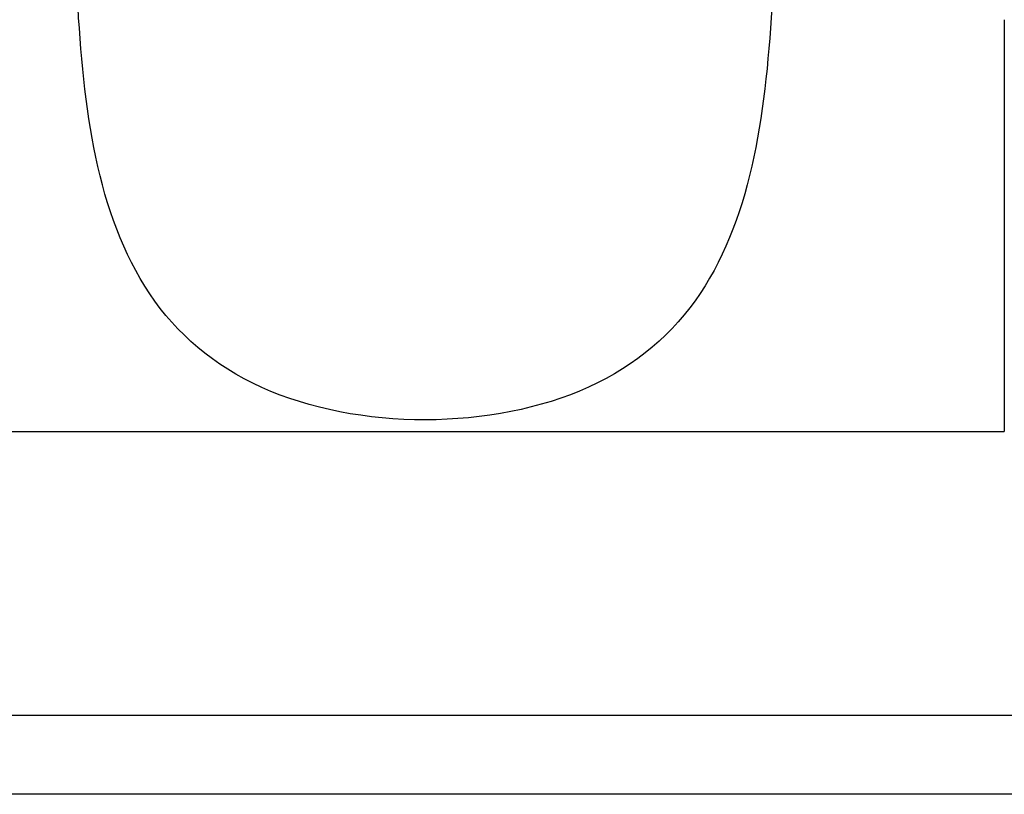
# Model space of a CAD drawing. Header units: millimetres. Extents: x 728 to 1019, y 49 to 143.
# Tile 5 of 53: x 965 to 978, y 69 to 79. Entities that reach past the tile are written whole.
import ezdxf

# ---------------------------------------------------------------- set-up
doc = ezdxf.new("R2010")
doc.units = ezdxf.units.MM
doc.header["$LTSCALE"] = 0.15
doc.layers.add('2', color=7, linetype='CONTINUOUS')

msp = doc.modelspace()

# ---------------------------------------------------------------- linework, layer by layer
at = {"layer": '2', "color": 0, "linetype": 'Continuous'}
for p, q in [((977.719, 78.725), (977.719, 77.725)), ((977.719, 77.725), (977.719, 74.951)), ((977.719, 74.951), (977.719, 74.501)), ((977.719, 74.501), (977.719, 73.501)), ((931.019, 73.501), (977.719, 73.501)), ((1019.419, 69.901), (899.672, 69.901)), ((1019.419, 68.901), (855.519, 68.901))]:
    msp.add_line(p, q, dxfattribs=at)
msp.add_open_spline([(974.777, 79.011), (974.7, 77.611), (974.534, 76.262), (973.525, 74.749), (973.051, 74.339), (971.843, 73.79), (971.108, 73.651), (969.644, 73.649), (968.907, 73.787), (967.694, 74.335), (967.219, 74.742), (966.2, 76.266), (966.04, 77.599), (965.962, 79.011)], degree=3, knots=[0, 0, 0, 0, 0.25, 0.25, 0.375, 0.375, 0.5, 0.5, 0.625, 0.625, 0.75, 0.75, 1, 1, 1, 1], dxfattribs=at)

doc.saveas('drawing.dxf')
